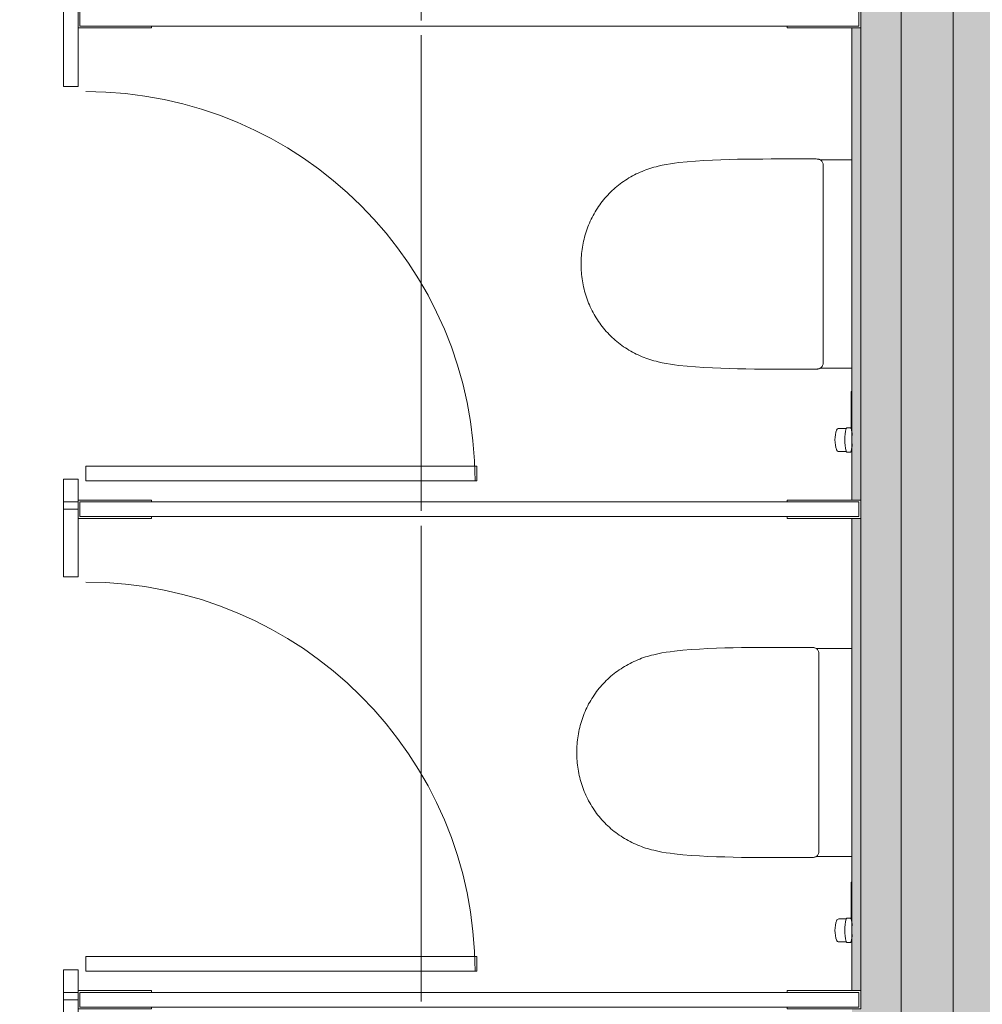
# Model space of a CAD drawing. Header units: millimetres. Extents: x 4.1 to 90.4, y -1.2 to 68.4.
# Tile 104 of 256: x 36.7 to 38.3, y 45.2 to 46.9. Entities that reach past the tile are written whole.
import ezdxf

# ---------------------------------------------------------------- set-up
doc = ezdxf.new("R2010")
doc.units = ezdxf.units.MM
for name, color, linetype, lineweight in [('A-DETL-GENF', 7, 'Continuous', 5), ('A-FLOR-PATT', 7, 'Continuous', 15), ('A-WALL', 7, 'Continuous', 5), ('I-WALL', 7, 'Continuous', 5), ('P-SANR-FIXT', 7, 'Continuous', 5), ('Q-SPCQ', 7, 'Continuous', 5)]:
    doc.layers.add(name, color=color, linetype=linetype, lineweight=lineweight)

# ---------------------------------------------------------------- blocks, each defined once
blk = doc.blocks.new('LAG-D2010-APPAREILS SANITAIRES-TOILETTE-ROCA_ONA-20IS-01 - LAG-D2010-APPAREILS SANITAIRES-TOILETTE-ROCA_ONA-20IS-01-V20-MUC-LAG-PRO-PLA-ARC-TZN-SS01-AP04B-04RP Maçonnerie')
at = {"layer": 'A-DETL-GENF', "color": 9, "linetype": 'Continuous', "true_color": 0xc0c0c0}
for p, q in [((-0.1798, -0.015), (-0.1798, -0.0693)), ((0.1798, -0.0693), (0.1798, -0.015)), ((-0.1789, -0.0682), (-0.1779, -0.0672)), ((-0.1779, -0.0672), (-0.1768, -0.0664)), ((-0.1768, -0.0664), (-0.1756, -0.0658)), ((-0.1756, -0.0658), (-0.1743, -0.0653)), ((-0.1743, -0.0653), (-0.173, -0.0649)), ((-0.173, -0.0649), (-0.1717, -0.0647)), ((-0.1717, -0.0647), (-0.1703, -0.0647)), ((-0.1703, -0.0647), (0, -0.0647)), ((0, -0.0647), (0.1703, -0.0647)), ((0.1703, -0.0647), (0.1717, -0.0647)), ((0.1717, -0.0647), (0.173, -0.0649)), ((0.173, -0.0649), (0.1743, -0.0653)), ((0.1743, -0.0653), (0.1756, -0.0658)), ((0.1756, -0.0658), (0.1768, -0.0664)), ((0.1768, -0.0664), (0.1779, -0.0672)), ((0.1779, -0.0672), (0.1789, -0.0682)), ((-0.1814, -0.0752), (-0.1815, -0.0767)), ((-0.1815, -0.0767), (-0.1815, -0.0782)), ((-0.1815, -0.0782), (-0.1815, -0.0796)), ((-0.1815, -0.0796), (-0.1815, -0.0819)), ((-0.1815, -0.0819), (-0.1815, -0.0964)), ((-0.1813, -0.0734), (-0.1814, -0.0742)), ((-0.1814, -0.0742), (-0.1814, -0.0752)), ((-0.1811, -0.0724), (-0.1813, -0.0734)), ((-0.1808, -0.0715), (-0.1811, -0.0724)), ((-0.1805, -0.0707), (-0.1808, -0.0715)), ((-0.1798, -0.0693), (-0.1805, -0.0707)), ((-0.1798, -0.0693), (-0.1789, -0.0682)), ((0.1789, -0.0682), (0.1798, -0.0693)), ((0.1802, -0.07), (0.1798, -0.0693)), ((0.1806, -0.0708), (0.1802, -0.07)), ((0.1809, -0.0717), (0.1806, -0.0708)), ((0.1811, -0.0726), (0.1809, -0.0717)), ((0.1813, -0.0738), (0.1811, -0.0726)), ((0.1814, -0.0746), (0.1813, -0.0738)), ((0.1815, -0.0767), (0.1814, -0.0746)), ((0.1815, -0.0782), (0.1815, -0.0767)), ((0.1815, -0.0796), (0.1815, -0.0782)), ((0.1815, -0.0819), (0.1815, -0.0796)), ((0.1815, -0.0964), (0.1815, -0.0819)), ((-0.1815, -0.0964), (-0.1815, -0.1109)), ((0.1815, -0.1109), (0.1815, -0.0964)), ((-0.1815, -0.1109), (-0.1815, -0.1255)), ((0.1815, -0.1255), (0.1815, -0.1109)), ((-0.1815, -0.1255), (-0.1815, -0.14)), ((0.1815, -0.14), (0.1815, -0.1255)), ((-0.1815, -0.14), (-0.1815, -0.1545)), ((0.1815, -0.1545), (0.1815, -0.14)), ((-0.1815, -0.1545), (-0.1814, -0.1691)), ((-0.1814, -0.1691), (-0.1814, -0.1836)), ((0.1814, -0.1691), (0.1815, -0.1545)), ((0.1814, -0.1836), (0.1814, -0.1691)), ((-0.1814, -0.1836), (-0.1812, -0.1981)), ((0.1812, -0.1981), (0.1814, -0.1836)), ((-0.1812, -0.1981), (-0.181, -0.2127)), ((0.181, -0.2127), (0.1812, -0.1981)), ((-0.181, -0.2127), (-0.1806, -0.2272)), ((0.1806, -0.2272), (0.181, -0.2127)), ((-0.1806, -0.2272), (-0.1802, -0.2417)), ((0.1802, -0.2417), (0.1806, -0.2272)), ((-0.1802, -0.2417), (-0.1796, -0.2562)), ((0.1796, -0.2562), (0.1802, -0.2417)), ((-0.1796, -0.2562), (-0.1788, -0.2707)), ((-0.1788, -0.2707), (-0.1779, -0.2852)), ((0.1779, -0.2852), (0.1788, -0.2707)), ((0.1788, -0.2707), (0.1796, -0.2562)), ((-0.1779, -0.2852), (-0.1767, -0.2997)), ((0.1767, -0.2997), (0.1779, -0.2852)), ((-0.1767, -0.2997), (-0.1752, -0.3142)), ((0.1752, -0.3142), (0.1767, -0.2997)), ((-0.1752, -0.3142), (-0.1742, -0.3214)), ((-0.1742, -0.3214), (-0.1732, -0.3286)), ((0.1732, -0.3286), (0.1742, -0.3214)), ((0.1742, -0.3214), (0.1752, -0.3142)), ((-0.1732, -0.3286), (-0.172, -0.3357)), ((-0.172, -0.3357), (-0.1706, -0.3429)), ((0.1706, -0.3429), (0.172, -0.3357)), ((0.172, -0.3357), (0.1732, -0.3286)), ((-0.1706, -0.3429), (-0.169, -0.35)), ((-0.169, -0.35), (-0.1681, -0.3535)), ((-0.1681, -0.3535), (-0.1672, -0.357)), ((-0.1672, -0.357), (-0.1661, -0.3605)), ((0.1661, -0.3605), (0.1672, -0.357)), ((0.1672, -0.357), (0.1681, -0.3535)), ((0.1681, -0.3535), (0.169, -0.35)), ((0.169, -0.35), (0.1706, -0.3429)), ((-0.1661, -0.3605), (-0.1651, -0.3639)), ((-0.1651, -0.3639), (-0.1639, -0.3674)), ((-0.1639, -0.3674), (-0.1627, -0.3708)), ((-0.1627, -0.3708), (-0.1614, -0.3742)), ((-0.1614, -0.3742), (-0.1601, -0.3776)), ((0.1601, -0.3776), (0.1614, -0.3742)), ((0.1614, -0.3742), (0.1627, -0.3708)), ((0.1627, -0.3708), (0.1639, -0.3674)), ((0.1639, -0.3674), (0.1651, -0.3639)), ((0.1651, -0.3639), (0.1661, -0.3605)), ((-0.1601, -0.3776), (-0.1586, -0.3809)), ((-0.1586, -0.3809), (-0.1571, -0.3842)), ((-0.1571, -0.3842), (-0.1556, -0.3875)), ((-0.1556, -0.3875), (-0.154, -0.3908)), ((-0.154, -0.3908), (-0.1523, -0.394)), ((0.1523, -0.394), (0.154, -0.3908)), ((0.154, -0.3908), (0.1556, -0.3875)), ((0.1556, -0.3875), (0.1571, -0.3842)), ((0.1571, -0.3842), (0.1586, -0.3809)), ((0.1586, -0.3809), (0.1601, -0.3776)), ((-0.1523, -0.394), (-0.1505, -0.3971)), ((-0.1505, -0.3971), (-0.1487, -0.4003)), ((-0.1487, -0.4003), (-0.1467, -0.4034)), ((-0.1467, -0.4034), (-0.1448, -0.4064)), ((-0.1448, -0.4064), (-0.1428, -0.4094)), ((0.1428, -0.4094), (0.1448, -0.4064)), ((0.1448, -0.4064), (0.1467, -0.4034)), ((0.1467, -0.4034), (0.1487, -0.4003)), ((0.1487, -0.4003), (0.1505, -0.3971)), ((0.1505, -0.3971), (0.1523, -0.394)), ((-0.1428, -0.4094), (-0.1407, -0.4124)), ((-0.1407, -0.4124), (-0.1385, -0.4153)), ((-0.1385, -0.4153), (-0.1363, -0.4182)), ((-0.1363, -0.4182), (-0.134, -0.421)), ((-0.134, -0.421), (-0.1317, -0.4238)), ((-0.1317, -0.4238), (-0.1293, -0.4265)), ((0.1293, -0.4265), (0.1317, -0.4238)), ((0.1317, -0.4238), (0.134, -0.421)), ((0.134, -0.421), (0.1363, -0.4182)), ((0.1363, -0.4182), (0.1385, -0.4153)), ((0.1385, -0.4153), (0.1407, -0.4124)), ((0.1407, -0.4124), (0.1428, -0.4094)), ((-0.1293, -0.4265), (-0.1268, -0.4292)), ((-0.1268, -0.4292), (-0.1243, -0.4318)), ((-0.1243, -0.4318), (-0.1217, -0.4344)), ((-0.1217, -0.4344), (-0.1191, -0.4369)), ((-0.1191, -0.4369), (-0.1164, -0.4394)), ((-0.1164, -0.4394), (-0.1137, -0.4418)), ((-0.1137, -0.4418), (-0.1109, -0.4441)), ((0.1109, -0.4441), (0.1137, -0.4418)), ((0.1137, -0.4418), (0.1164, -0.4394)), ((0.1164, -0.4394), (0.1191, -0.4369)), ((0.1191, -0.4369), (0.1217, -0.4344)), ((0.1217, -0.4344), (0.1243, -0.4318)), ((0.1243, -0.4318), (0.1268, -0.4292)), ((0.1268, -0.4292), (0.1293, -0.4265)), ((-0.1109, -0.4441), (-0.1081, -0.4464)), ((-0.1081, -0.4464), (-0.1052, -0.4486)), ((-0.1052, -0.4486), (-0.1023, -0.4507)), ((-0.1023, -0.4507), (-0.0993, -0.4528)), ((-0.0993, -0.4528), (-0.0963, -0.4548)), ((-0.0963, -0.4548), (-0.0932, -0.4568)), ((-0.0932, -0.4568), (-0.0901, -0.4587)), ((-0.0901, -0.4587), (-0.087, -0.4605)), ((0.087, -0.4605), (0.0901, -0.4587)), ((0.0901, -0.4587), (0.0932, -0.4568)), ((0.0932, -0.4568), (0.0963, -0.4548)), ((0.0963, -0.4548), (0.0993, -0.4528)), ((0.0993, -0.4528), (0.1023, -0.4507)), ((0.1023, -0.4507), (0.1052, -0.4486)), ((0.1052, -0.4486), (0.1081, -0.4464)), ((0.1081, -0.4464), (0.1109, -0.4441)), ((-0.087, -0.4605), (-0.0838, -0.4623)), ((-0.0838, -0.4623), (-0.0806, -0.4639)), ((-0.0806, -0.4639), (-0.0773, -0.4656)), ((-0.0773, -0.4656), (-0.074, -0.4671)), ((-0.074, -0.4671), (-0.0707, -0.4686)), ((-0.0707, -0.4686), (-0.0674, -0.47)), ((-0.0674, -0.47), (-0.064, -0.4713)), ((-0.064, -0.4713), (-0.0606, -0.4726)), ((-0.0606, -0.4726), (-0.0571, -0.4738)), ((-0.0571, -0.4738), (-0.0537, -0.4749)), ((-0.0537, -0.4749), (-0.0502, -0.4759)), ((-0.0502, -0.4759), (-0.0467, -0.4769)), ((0.0467, -0.4769), (0.0502, -0.4759)), ((0.0502, -0.4759), (0.0537, -0.4749)), ((0.0537, -0.4749), (0.0571, -0.4738)), ((0.0571, -0.4738), (0.0606, -0.4726)), ((0.0606, -0.4726), (0.064, -0.4713)), ((0.064, -0.4713), (0.0674, -0.47)), ((0.0674, -0.47), (0.0707, -0.4686)), ((0.0707, -0.4686), (0.074, -0.4671)), ((0.074, -0.4671), (0.0773, -0.4656)), ((0.0773, -0.4656), (0.0806, -0.4639)), ((0.0806, -0.4639), (0.0838, -0.4623)), ((0.0838, -0.4623), (0.087, -0.4605)), ((-0.0467, -0.4769), (-0.0432, -0.4778)), ((-0.0432, -0.4778), (-0.0396, -0.4786)), ((-0.0396, -0.4786), (-0.0361, -0.4794)), ((-0.0361, -0.4794), (-0.0325, -0.4801)), ((-0.0325, -0.4801), (-0.0289, -0.4807)), ((-0.0289, -0.4807), (-0.0253, -0.4812)), ((-0.0253, -0.4812), (-0.0217, -0.4817)), ((-0.0217, -0.4817), (-0.0181, -0.4821)), ((-0.0181, -0.4821), (-0.0145, -0.4824)), ((-0.0145, -0.4824), (-0.0109, -0.4827)), ((-0.0109, -0.4827), (-0.0073, -0.4829)), ((-0.0073, -0.4829), (-0.0036, -0.483)), ((-0.0036, -0.483), (0, -0.483)), ((0, -0.483), (0.0036, -0.483)), ((0.0036, -0.483), (0.0073, -0.4829)), ((0.0073, -0.4829), (0.0109, -0.4827)), ((0.0109, -0.4827), (0.0145, -0.4824)), ((0.0145, -0.4824), (0.0181, -0.4821)), ((0.0181, -0.4821), (0.0217, -0.4817)), ((0.0217, -0.4817), (0.0253, -0.4812)), ((0.0253, -0.4812), (0.0289, -0.4807)), ((0.0289, -0.4807), (0.0325, -0.4801)), ((0.0325, -0.4801), (0.0361, -0.4794)), ((0.0361, -0.4794), (0.0396, -0.4786)), ((0.0396, -0.4786), (0.0432, -0.4778)), ((0.0432, -0.4778), (0.0467, -0.4769))]:
    blk.add_line(p, q, dxfattribs=at)
blk = doc.blocks.new('LAG-D2010-APPAREILS SANITAIRES-ROBINET LAVE-BASSIN - LAG-D2010-APPAREILS SANITAIRES-ROBINET LAVE-BASSIN-15475113-MUC-LAG-PRO-PLA-ARC-TZN-SS01-AP04B-04RP Maçonnerie')
at = {"layer": 'P-SANR-FIXT', "color": 9, "true_color": 0xc0c0c0}
for p, q in [((-0.0476, 0.0676), (-0.0476, 0.0802)), ((-0.0076, 0.0676), (-0.0076, 0.0802)), ((-0.0488, 0.0665), (-0.0476, 0.0676)), ((-0.0488, 0.06), (-0.0488, 0.0665)), ((-0.0469, 0.0581), (-0.0488, 0.06)), ((-0.0084, 0.0581), (-0.0065, 0.06)), ((-0.0079, 0.0587), (0.056, 0.0587)), ((-0.0065, 0.0665), (-0.0076, 0.0676)), ((-0.0065, 0.06), (-0.0065, 0.0665)), ((0.03, 0.0575), (0.03, 0.0587)), ((0.031, 0.0587), (0.031, 0.0575)), ((0.056, 0.0587), (0.056, 0.0575))]:
    blk.add_line(p, q, dxfattribs=at)
for centre, radius, start, end in [((-0.0276, 0.0356), 0.0514, 70.0046, 109.9954), ((-0.043, 0.0798), 0.00466, 113.7832, 174.1053), ((-0.0273, -0.0103), 0.0802, 75.8509, 104.1491), ((-0.0123, 0.0798), 0.00466, 5.8947, 66.2172), ((-0.0273, 0.1368), 0.0802, 255.8509, 264.7718), ((-0.0273, 0.1368), 0.0802, 275.279, 284.3403)]:
    blk.add_arc(centre, radius, start, end, dxfattribs=at)
blk = doc.blocks.new('LAG-D2010-APPAREILS SANITAIRES-TOILETTE-ROCA_ONA-20IS-01 - LAG-D2010-APPAREILS SANITAIRES-TOILETTE-ROCA_ONA-20IS-01-V22-MUC-LAG-PRO-PLA-ARC-TZN-SS01-AP04B-04RP Maçonnerie')
at = {"layer": 'A-DETL-GENF', "color": 9, "linetype": 'Continuous', "true_color": 0xc0c0c0}
for p, q in [((-0.1798, -0.0075), (-0.1798, -0.0693)), ((0.1798, -0.0693), (0.1798, -0.0075)), ((-0.1789, -0.0682), (-0.1779, -0.0672)), ((-0.1779, -0.0672), (-0.1768, -0.0664)), ((-0.1768, -0.0664), (-0.1756, -0.0658)), ((-0.1756, -0.0658), (-0.1743, -0.0653)), ((-0.1743, -0.0653), (-0.173, -0.0649)), ((-0.173, -0.0649), (-0.1717, -0.0647)), ((-0.1717, -0.0647), (-0.1703, -0.0647)), ((-0.1703, -0.0647), (0, -0.0647)), ((0, -0.0647), (0.1703, -0.0647)), ((0.1703, -0.0647), (0.1717, -0.0647)), ((0.1717, -0.0647), (0.173, -0.0649)), ((0.173, -0.0649), (0.1743, -0.0653)), ((0.1743, -0.0653), (0.1756, -0.0658)), ((0.1756, -0.0658), (0.1768, -0.0664)), ((0.1768, -0.0664), (0.1779, -0.0672)), ((0.1779, -0.0672), (0.1789, -0.0682)), ((-0.1814, -0.0752), (-0.1815, -0.0767)), ((-0.1815, -0.0767), (-0.1815, -0.0782)), ((-0.1815, -0.0782), (-0.1815, -0.0796)), ((-0.1815, -0.0796), (-0.1815, -0.0819)), ((-0.1815, -0.0819), (-0.1815, -0.0964)), ((-0.1813, -0.0734), (-0.1814, -0.0742)), ((-0.1814, -0.0742), (-0.1814, -0.0752)), ((-0.1811, -0.0724), (-0.1813, -0.0734)), ((-0.1808, -0.0715), (-0.1811, -0.0724)), ((-0.1805, -0.0707), (-0.1808, -0.0715)), ((-0.1798, -0.0693), (-0.1805, -0.0707)), ((-0.1798, -0.0693), (-0.1789, -0.0682)), ((0.1789, -0.0682), (0.1798, -0.0693)), ((0.1802, -0.07), (0.1798, -0.0693)), ((0.1806, -0.0708), (0.1802, -0.07)), ((0.1809, -0.0717), (0.1806, -0.0708)), ((0.1811, -0.0726), (0.1809, -0.0717)), ((0.1813, -0.0738), (0.1811, -0.0726)), ((0.1814, -0.0746), (0.1813, -0.0738)), ((0.1815, -0.0767), (0.1814, -0.0746)), ((0.1815, -0.0782), (0.1815, -0.0767)), ((0.1815, -0.0796), (0.1815, -0.0782)), ((0.1815, -0.0819), (0.1815, -0.0796)), ((0.1815, -0.0964), (0.1815, -0.0819)), ((-0.1815, -0.0964), (-0.1815, -0.1109)), ((0.1815, -0.1109), (0.1815, -0.0964)), ((-0.1815, -0.1109), (-0.1815, -0.1255)), ((0.1815, -0.1255), (0.1815, -0.1109)), ((-0.1815, -0.1255), (-0.1815, -0.14)), ((0.1815, -0.14), (0.1815, -0.1255)), ((-0.1815, -0.14), (-0.1815, -0.1545)), ((0.1815, -0.1545), (0.1815, -0.14)), ((-0.1815, -0.1545), (-0.1814, -0.1691)), ((-0.1814, -0.1691), (-0.1814, -0.1836)), ((0.1814, -0.1691), (0.1815, -0.1545)), ((0.1814, -0.1836), (0.1814, -0.1691)), ((-0.1814, -0.1836), (-0.1812, -0.1981)), ((0.1812, -0.1981), (0.1814, -0.1836)), ((-0.1812, -0.1981), (-0.181, -0.2127)), ((0.181, -0.2127), (0.1812, -0.1981)), ((-0.181, -0.2127), (-0.1806, -0.2272)), ((0.1806, -0.2272), (0.181, -0.2127)), ((-0.1806, -0.2272), (-0.1802, -0.2417)), ((0.1802, -0.2417), (0.1806, -0.2272)), ((-0.1802, -0.2417), (-0.1796, -0.2562)), ((0.1796, -0.2562), (0.1802, -0.2417)), ((-0.1796, -0.2562), (-0.1788, -0.2707)), ((-0.1788, -0.2707), (-0.1779, -0.2852)), ((0.1779, -0.2852), (0.1788, -0.2707)), ((0.1788, -0.2707), (0.1796, -0.2562)), ((-0.1779, -0.2852), (-0.1767, -0.2997)), ((0.1767, -0.2997), (0.1779, -0.2852)), ((-0.1767, -0.2997), (-0.1752, -0.3142)), ((0.1752, -0.3142), (0.1767, -0.2997)), ((-0.1752, -0.3142), (-0.1742, -0.3214)), ((-0.1742, -0.3214), (-0.1732, -0.3286)), ((0.1732, -0.3286), (0.1742, -0.3214)), ((0.1742, -0.3214), (0.1752, -0.3142)), ((-0.1732, -0.3286), (-0.172, -0.3357)), ((-0.172, -0.3357), (-0.1706, -0.3429)), ((0.1706, -0.3429), (0.172, -0.3357)), ((0.172, -0.3357), (0.1732, -0.3286)), ((-0.1706, -0.3429), (-0.169, -0.35)), ((-0.169, -0.35), (-0.1681, -0.3535)), ((-0.1681, -0.3535), (-0.1672, -0.357)), ((-0.1672, -0.357), (-0.1661, -0.3605)), ((0.1661, -0.3605), (0.1672, -0.357)), ((0.1672, -0.357), (0.1681, -0.3535)), ((0.1681, -0.3535), (0.169, -0.35)), ((0.169, -0.35), (0.1706, -0.3429)), ((-0.1661, -0.3605), (-0.1651, -0.3639)), ((-0.1651, -0.3639), (-0.1639, -0.3674)), ((-0.1639, -0.3674), (-0.1627, -0.3708)), ((-0.1627, -0.3708), (-0.1614, -0.3742)), ((-0.1614, -0.3742), (-0.1601, -0.3776)), ((0.1601, -0.3776), (0.1614, -0.3742)), ((0.1614, -0.3742), (0.1627, -0.3708)), ((0.1627, -0.3708), (0.1639, -0.3674)), ((0.1639, -0.3674), (0.1651, -0.3639)), ((0.1651, -0.3639), (0.1661, -0.3605)), ((-0.1601, -0.3776), (-0.1586, -0.3809)), ((-0.1586, -0.3809), (-0.1571, -0.3842)), ((-0.1571, -0.3842), (-0.1556, -0.3875)), ((-0.1556, -0.3875), (-0.154, -0.3908)), ((-0.154, -0.3908), (-0.1523, -0.394)), ((0.1523, -0.394), (0.154, -0.3908)), ((0.154, -0.3908), (0.1556, -0.3875)), ((0.1556, -0.3875), (0.1571, -0.3842)), ((0.1571, -0.3842), (0.1586, -0.3809)), ((0.1586, -0.3809), (0.1601, -0.3776)), ((-0.1523, -0.394), (-0.1505, -0.3971)), ((-0.1505, -0.3971), (-0.1487, -0.4003)), ((-0.1487, -0.4003), (-0.1467, -0.4034)), ((-0.1467, -0.4034), (-0.1448, -0.4064)), ((-0.1448, -0.4064), (-0.1428, -0.4094)), ((0.1428, -0.4094), (0.1448, -0.4064)), ((0.1448, -0.4064), (0.1467, -0.4034)), ((0.1467, -0.4034), (0.1487, -0.4003)), ((0.1487, -0.4003), (0.1505, -0.3971)), ((0.1505, -0.3971), (0.1523, -0.394)), ((-0.1428, -0.4094), (-0.1407, -0.4124)), ((-0.1407, -0.4124), (-0.1385, -0.4153)), ((-0.1385, -0.4153), (-0.1363, -0.4182)), ((-0.1363, -0.4182), (-0.134, -0.421)), ((-0.134, -0.421), (-0.1317, -0.4238)), ((-0.1317, -0.4238), (-0.1293, -0.4265)), ((0.1293, -0.4265), (0.1317, -0.4238)), ((0.1317, -0.4238), (0.134, -0.421)), ((0.134, -0.421), (0.1363, -0.4182)), ((0.1363, -0.4182), (0.1385, -0.4153)), ((0.1385, -0.4153), (0.1407, -0.4124)), ((0.1407, -0.4124), (0.1428, -0.4094)), ((-0.1293, -0.4265), (-0.1268, -0.4292)), ((-0.1268, -0.4292), (-0.1243, -0.4318)), ((-0.1243, -0.4318), (-0.1217, -0.4344)), ((-0.1217, -0.4344), (-0.1191, -0.4369)), ((-0.1191, -0.4369), (-0.1164, -0.4394)), ((-0.1164, -0.4394), (-0.1137, -0.4418)), ((-0.1137, -0.4418), (-0.1109, -0.4441)), ((0.1109, -0.4441), (0.1137, -0.4418)), ((0.1137, -0.4418), (0.1164, -0.4394)), ((0.1164, -0.4394), (0.1191, -0.4369)), ((0.1191, -0.4369), (0.1217, -0.4344)), ((0.1217, -0.4344), (0.1243, -0.4318)), ((0.1243, -0.4318), (0.1268, -0.4292)), ((0.1268, -0.4292), (0.1293, -0.4265)), ((-0.1109, -0.4441), (-0.1081, -0.4464)), ((-0.1081, -0.4464), (-0.1052, -0.4486)), ((-0.1052, -0.4486), (-0.1023, -0.4507)), ((-0.1023, -0.4507), (-0.0993, -0.4528)), ((-0.0993, -0.4528), (-0.0963, -0.4548)), ((-0.0963, -0.4548), (-0.0932, -0.4568)), ((-0.0932, -0.4568), (-0.0901, -0.4587)), ((-0.0901, -0.4587), (-0.087, -0.4605)), ((0.087, -0.4605), (0.0901, -0.4587)), ((0.0901, -0.4587), (0.0932, -0.4568)), ((0.0932, -0.4568), (0.0963, -0.4548)), ((0.0963, -0.4548), (0.0993, -0.4528)), ((0.0993, -0.4528), (0.1023, -0.4507)), ((0.1023, -0.4507), (0.1052, -0.4486)), ((0.1052, -0.4486), (0.1081, -0.4464)), ((0.1081, -0.4464), (0.1109, -0.4441)), ((-0.087, -0.4605), (-0.0838, -0.4623)), ((-0.0838, -0.4623), (-0.0806, -0.4639)), ((-0.0806, -0.4639), (-0.0773, -0.4656)), ((-0.0773, -0.4656), (-0.074, -0.4671)), ((-0.074, -0.4671), (-0.0707, -0.4686)), ((-0.0707, -0.4686), (-0.0674, -0.47)), ((-0.0674, -0.47), (-0.064, -0.4713)), ((-0.064, -0.4713), (-0.0606, -0.4726)), ((-0.0606, -0.4726), (-0.0571, -0.4738)), ((-0.0571, -0.4738), (-0.0537, -0.4749)), ((-0.0537, -0.4749), (-0.0502, -0.4759)), ((-0.0502, -0.4759), (-0.0467, -0.4769)), ((0.0467, -0.4769), (0.0502, -0.4759)), ((0.0502, -0.4759), (0.0537, -0.4749)), ((0.0537, -0.4749), (0.0571, -0.4738)), ((0.0571, -0.4738), (0.0606, -0.4726)), ((0.0606, -0.4726), (0.064, -0.4713)), ((0.064, -0.4713), (0.0674, -0.47)), ((0.0674, -0.47), (0.0707, -0.4686)), ((0.0707, -0.4686), (0.074, -0.4671)), ((0.074, -0.4671), (0.0773, -0.4656)), ((0.0773, -0.4656), (0.0806, -0.4639)), ((0.0806, -0.4639), (0.0838, -0.4623)), ((0.0838, -0.4623), (0.087, -0.4605)), ((-0.0467, -0.4769), (-0.0432, -0.4778)), ((-0.0432, -0.4778), (-0.0396, -0.4786)), ((-0.0396, -0.4786), (-0.0361, -0.4794)), ((-0.0361, -0.4794), (-0.0325, -0.4801)), ((-0.0325, -0.4801), (-0.0289, -0.4807)), ((-0.0289, -0.4807), (-0.0253, -0.4812)), ((-0.0253, -0.4812), (-0.0217, -0.4817)), ((-0.0217, -0.4817), (-0.0181, -0.4821)), ((-0.0181, -0.4821), (-0.0145, -0.4824)), ((-0.0145, -0.4824), (-0.0109, -0.4827)), ((-0.0109, -0.4827), (-0.0073, -0.4829)), ((-0.0073, -0.4829), (-0.0036, -0.483)), ((-0.0036, -0.483), (0, -0.483)), ((0, -0.483), (0.0036, -0.483)), ((0.0036, -0.483), (0.0073, -0.4829)), ((0.0073, -0.4829), (0.0109, -0.4827)), ((0.0109, -0.4827), (0.0145, -0.4824)), ((0.0145, -0.4824), (0.0181, -0.4821)), ((0.0181, -0.4821), (0.0217, -0.4817)), ((0.0217, -0.4817), (0.0253, -0.4812)), ((0.0253, -0.4812), (0.0289, -0.4807)), ((0.0289, -0.4807), (0.0325, -0.4801)), ((0.0325, -0.4801), (0.0361, -0.4794)), ((0.0361, -0.4794), (0.0396, -0.4786)), ((0.0396, -0.4786), (0.0432, -0.4778)), ((0.0432, -0.4778), (0.0467, -0.4769))]:
    blk.add_line(p, q, dxfattribs=at)
blk = doc.blocks.new('LAG-C1090-ÉQUIPEMENT SPÉCIALISÉ-PARTITION TOILETTE PLASTIQUE SOLIDE-SP - LAG-C1090-ÉQUIPEMENT SPÉCIALISÉ-PARTITION TOILETTE PLASTIQUE SOLIDE-SP-16267182-MUC-LAG-PRO-PLA-ARC-TZN-SS01-AP04B-04RP Maçonnerie')
at = {"layer": 'Q-SPCQ'}
for p, q in [((-199.0167, 74.7237), (-199.0421, 74.7237)), ((-199.0421, 74.7237), (-199.0421, 74.594)), ((-199.0167, 74.7269), (-198.8897, 74.7269)), ((-199.0167, 74.594), (-199.0167, 74.7237)), ((-199.0135, 74.6983), (-199.0135, 74.7237)), ((-199.0135, 74.7237), (-197.6682, 74.7237)), ((-198.8897, 74.7269), (-198.8897, 74.7237)), ((-197.665, 74.7269), (-197.792, 74.7269)), ((-197.792, 74.7269), (-197.792, 74.7237)), ((-197.6682, 74.7237), (-197.6682, 74.6983)), ((-197.665, 74.6951), (-197.665, 74.7269)), ((-198.8897, 74.6951), (-199.0167, 74.6951)), ((-197.6682, 74.6983), (-199.0135, 74.6983)), ((-198.8897, 74.6983), (-198.8897, 74.6951)), ((-197.792, 74.6983), (-197.792, 74.6951)), ((-197.792, 74.6951), (-197.665, 74.6951)), ((-199.0421, 74.594), (-199.0167, 74.594)), ((-199.0036, 73.9381), (-198.328, 73.9381)), ((-199.0036, 73.9127), (-199.0036, 73.9381)), ((-198.328, 73.9381), (-198.328, 73.9127)), ((-199.0167, 73.9152), (-199.0421, 73.9152)), ((-199.0421, 73.9152), (-199.0421, 73.8635)), ((-199.0167, 73.8635), (-199.0167, 73.9152)), ((-198.328, 73.9127), (-199.0036, 73.9127)), ((-199.0421, 73.8635), (-199.0167, 73.8635))]:
    blk.add_line(p, q, dxfattribs=at)
blk.add_arc((-199.0036, 73.9127), 0.6724, 0, 90, dxfattribs=at)

msp = doc.modelspace()

# ---------------------------------------------------------------- hatches: boundary and pattern name
at = {"layer": 'A-FLOR-PATT'}
h = msp.add_hatch(dxfattribs=at)
h.set_pattern_fill('ANSI31', color=2)
h.set_pattern_definition([(45, (-136.6335, -114.262), (-2.245064, 2.245064), [])])
h.paths.add_polyline_path([(63.8107, 34.5549, 0.224216), (63.0925, 34.216), (63.8107, 34.216)])
h.paths.add_polyline_path([(63.8104, 33.6649), (62.8804, 33.6649), (62.8804, 33.6399), (63.8104, 33.6399)], flags=17)
h.paths.add_polyline_path([(63.8104, 33.6799), (62.8821, 33.6799, 0.004038), (62.8813, 33.6649), (63.8104, 33.6649)], flags=17)
h.paths.add_polyline_path([(63.8107, 35.6799), (63.8107, 35.6941), (61.3807, 35.6799), (61.3807, 33.5899), (63.8107, 33.5899), (63.8107, 33.5941), (63.8107, 33.5954), (63.8097, 33.5964), (63.8104, 33.5964), (63.8104, 33.6249), (62.8804, 33.6249), (62.8804, 33.6649), (62.8804, 33.6799), (62.8813, 33.6799, -0.401668), (63.8104, 34.5699), (63.8104, 34.5841), (63.8104, 34.5999), (63.8107, 34.5999)])
h.paths.add_polyline_path([(63.8107, 34.216), (63.0925, 34.216, 0.158726), (62.8821, 33.6799), (63.8107, 33.6799)], flags=17)
h.paths.add_polyline_path([(60.4271, 36.7165), (59.5896, 36.7165), (59.5896, 36.749), (60.4271, 36.749), (60.4271, 36.7363)], flags=17)
h.paths.add_polyline_path([(58.1821, 45.8922), (58.1496, 45.8922), (58.1496, 46.6797), (58.1821, 46.6797), (58.1821, 46.0802)], flags=17)
h.paths.add_polyline_path([(49.9393, 49.368), (50.7768, 49.368), (50.7768, 49.3355), (49.9393, 49.3355), (49.9393, 49.3639)], flags=16)
h.paths.add_polyline_path([(59.6896, 35.8442), (60.4246, 35.8442), (60.4246, 36.7115), (60.4271, 36.7115), (60.4271, 36.7165), (60.4696, 36.7165), (60.4696, 36.729), (60.5196, 36.729), (60.5196, 36.749), (60.5893, 36.749), (60.5893, 38.074), (60.5196, 38.074), (60.5196, 38.094), (60.4696, 38.094), (60.4696, 38.1065), (60.4271, 38.1065), (60.4271, 38.1115), (60.4246, 38.1115), (60.4246, 38.1865), (59.6746, 38.1865), (59.6746, 42.4365), (59.7078, 42.4365), (59.7078, 44.1647), (59.5612, 44.1647), (59.5612, 44.3797), (59.5762, 44.3797), (59.5762, 45.6797), (59.5612, 45.6802), (59.5612, 45.7147), (58.1871, 45.7147), (58.1871, 45.7972), (58.1696, 45.7972), (58.1696, 45.8497), (58.1821, 45.8497), (58.1821, 45.8922), (58.1871, 45.8922), (58.1871, 45.8947), (58.5046, 45.8947), (58.5046, 49.4817), (58.0969, 49.4817), (58.0962, 49.4858), (58.0954, 49.4855), (58.0954, 49.5297), (58.0786, 49.5305), (58.0774, 49.5305), (58.0782, 49.6175), (58.0782, 49.6187), (58.0954, 49.6187), (58.0954, 49.6467), (57.1654, 49.6464), (57.1654, 49.6187), (57.1822, 49.6179), (57.1834, 49.6179), (57.1826, 49.5308), (57.1826, 49.5297), (57.1654, 49.5297), (57.1646, 49.4858), (57.1646, 49.4847), (57.1639, 49.4847), (57.1639, 49.4817), (49.9418, 49.4816), (49.9418, 49.373), (49.9393, 49.373), (49.9393, 49.368), (49.8968, 49.368), (49.8968, 49.3555), (49.8468, 49.3555), (49.8468, 49.3355), (49.0518, 49.3355), (49.0518, 49.368), (49.8443, 49.368), (49.8443, 49.373), (49.7618, 49.373), (49.7618, 49.4817), (44.2532, 49.4817), (44.2525, 49.4858), (44.2517, 49.4855), (44.2517, 49.4967), (43.3217, 49.4967), (43.3209, 49.4858), (43.3209, 49.4847), (43.3202, 49.4847), (43.3202, 49.4817), (29.0088, 49.4817), (29.0081, 49.4858), (29.0073, 49.4855), (29.0073, 49.5297), (28.9905, 49.5305), (28.9893, 49.5305), (28.9901, 49.6175), (28.9901, 49.6187), (29.0073, 49.6187), (29.0073, 49.6467), (27.5473, 49.6467), (27.5473, 49.6187), (27.5642, 49.6179), (27.5653, 49.6179), (27.5645, 49.5308), (27.5645, 49.5297), (27.5473, 49.5297), (27.5465, 49.4858), (27.5465, 49.4847), (27.5458, 49.4847), (27.5458, 49.4817), (27.2843, 49.4817), (27.2843, 55.0392), (27.2543, 55.0392), (27.2543, 55.0542), (27.2143, 55.0542), (27.2143, 55.2042), (26.3943, 55.2042), (26.3943, 55.0542), (26.3543, 55.0542), (26.3543, 55.0392), (25.9143, 55.0392), (25.9143, 51.3392), (25.2593, 51.3392), (25.2593, 51.0342), (25.2443, 51.0342), (25.2443, 50.9942), (25.0943, 50.9942), (25.0943, 50.1142), (25.2443, 50.1142), (25.2443, 50.0742), (25.2593, 50.0742), (25.2593, 47.8792), (25.2893, 47.8792), (25.2893, 47.8642), (25.3293, 47.8642), (25.3293, 48.6842), (25.3693, 48.6842), (25.3693, 47.8642), (26.1893, 47.8642), (26.1893, 47.8792), (29.2043, 47.8792), (29.2043, 47.8642), (30.1043, 47.8642), (30.1043, 47.8792), (30.4607, 47.8792), (30.4607, 47.8642), (31.3607, 47.8642), (31.3607, 47.8792), (35.791, 47.8792), (35.791, 47.8642), (36.691, 47.8642), (36.691, 47.8792), (39.9684, 47.8792), (39.9684, 47.8642), (40.8684, 47.8642), (40.8684, 47.8792), (43.9611, 47.8792), (43.9611, 47.8642), (44.8611, 47.8642), (44.8611, 47.8792), (46.4543, 47.8792), (46.4543, 47.8642), (47.3543, 47.8642), (47.3543, 47.8792), (49.7618, 47.8792), (49.7618, 47.973), (49.8443, 47.973), (49.8443, 47.978), (49.0518, 47.978), (49.0518, 48.0105), (49.8468, 48.0105), (49.8468, 47.9905), (49.8968, 47.9905), (49.8968, 47.978), (49.9393, 47.978), (49.9393, 47.973), (49.9418, 47.973), (49.9418, 47.8792), (50.9643, 47.8792), (50.9643, 47.9186), (51.9132, 47.9186), (51.9132, 47.8642), (51.9232, 47.8642), (51.9232, 47.8792), (54.002, 47.8792), (54.002, 46.6892), (54.1355, 46.6892), (54.1362, 46.6851), (54.137, 46.6847), (54.137, 46.6742), (55.067, 46.6742), (55.0678, 46.6851), (55.0678, 46.6862), (55.0685, 46.6862), (55.0685, 46.6892), (56.4846, 46.6892), (56.4849, 45.8947), (56.7871, 45.8947), (56.7871, 45.8922), (56.7921, 45.8922), (56.7921, 45.8497), (56.8046, 45.8497), (56.8046, 45.7972), (56.7871, 45.7972), (56.7871, 45.7147), (56.4846, 45.7147), (56.4846, 45.6177), (56.4966, 45.6177), (56.4966, 44.3147), (56.4846, 44.3147), (56.4849, 43.6875), (56.4966, 43.6875), (56.4966, 42.5845), (56.4846, 42.5845), (56.4846, 42.3857), (56.4804, 42.385), (56.4801, 42.3842), (56.4696, 42.3842), (56.4697, 41.4542), (56.4804, 41.4534), (56.4816, 41.4534), (56.4816, 41.4527), (56.4846, 41.4527), (56.4849, 35.8592), (58.8843, 35.8592), (58.8843, 36.7197), (59.5143, 36.7197), (59.5143, 35.8442)])
h.paths.add_polyline_path([(60.5893, 36.7115), (60.5893, 36.7165), (60.5221, 36.7165), (60.5221, 36.7115)], flags=17)
h.paths.add_polyline_path([(59.7674, 38.074), (59.5896, 38.074), (59.5896, 38.1065), (60.4271, 38.1065), (60.4271, 38.074), (59.8845, 38.074)], flags=16)
h.paths.add_polyline_path([(60.5893, 38.1065), (60.5893, 38.1115), (60.5221, 38.1115), (60.5221, 38.1065), (60.5891, 38.1065)], flags=17)
h.paths.add_polyline_path([(59.1993, 43.6647), (59.1359, 43.6707), (59.0747, 43.6885), (59.0188, 43.7168), (58.9695, 43.7543), (58.928, 43.7998), (58.895, 43.8531), (58.8723, 43.9116), (58.8608, 43.9733), (58.8608, 44.0361), (58.8743, 44.103), (58.895, 44.1562), (58.9291, 44.2108), (58.9703, 44.256), (59.0203, 44.2938), (59.0825, 44.3234), (59.1411, 44.3393), (59.2053, 44.3441), (59.264, 44.3383), (59.3239, 44.3209), (59.3799, 44.2926), (59.4291, 44.2551), (59.4707, 44.2096), (59.5037, 44.1562), (59.5264, 44.0977), (59.5379, 44.0361), (59.5379, 43.9733), (59.5264, 43.9116), (59.5037, 43.8531), (59.4696, 43.7986), (59.4284, 43.7534), (59.3783, 43.7156), (59.3161, 43.6859), (59.2618, 43.6705), (59.2044, 43.6652)], flags=16)
h.paths.add_polyline_path([(56.7962, 45.8922), (56.7921, 45.8922), (56.7921, 46.6797), (56.8246, 46.6797), (56.8246, 45.8922)], flags=16)
h.paths.add_polyline_path([(54.137, 46.6862), (54.137, 47.6162), (54.177, 47.6162), (54.177, 46.6862)], flags=16)
h.paths.add_polyline_path([(49.9418, 47.978), (49.9393, 47.978), (49.9393, 48.0105), (50.7768, 48.0105), (50.7768, 47.978), (50.364, 47.978)], flags=16)
h.paths.add_polyline_path([(56.2244, 48.2896), (56.1731, 48.2922), (56.1235, 48.3056), (56.0752, 48.3314), (56.0383, 48.3621), (56.0066, 48.4026), (55.9844, 48.4489), (55.9724, 48.4989), (55.9724, 48.5553), (55.9816, 48.6015), (56.0027, 48.6494), (56.0346, 48.6923), (56.0731, 48.726), (56.119, 48.7511), (56.1711, 48.7658), (56.2214, 48.769), (56.2731, 48.7609), (56.3218, 48.7419), (56.3652, 48.7127), (56.4029, 48.6722), (56.4294, 48.6269), (56.445, 48.5805), (56.4505, 48.5284), (56.4432, 48.4723), (56.4276, 48.427), (56.4009, 48.3831), (56.3654, 48.3459), (56.3228, 48.3172), (56.2751, 48.2981), (56.2396, 48.2922)], flags=16)
h.paths.add_polyline_path([(43.3617, 48.5547), (43.3217, 48.5547), (43.3217, 49.4847), (43.3617, 49.4847), (43.3617, 49.108)], flags=16)
h.paths.add_polyline_path([(57.1819, 49.5312), (57.1819, 49.6172), (57.1639, 49.6172), (57.165, 49.5312), (57.1654, 49.5312)], flags=17)
h.paths.add_polyline_path([(58.0789, 49.5312), (58.0969, 49.5312), (58.0969, 49.6172), (58.0789, 49.6172), (58.0789, 49.5442)], flags=17)
h.paths.add_polyline_path([(29.0073, 49.5312), (29.0088, 49.5312), (29.0088, 49.6172), (28.9908, 49.6172), (28.9908, 49.5312), (29.0047, 49.5312)], flags=17)
h.paths.add_polyline_path([(27.5638, 49.5312), (27.5638, 49.6172), (27.5458, 49.6172), (27.5458, 49.5312), (27.5473, 49.5312)], flags=17)
h.paths.add_polyline_path([(63.8107, 33.6091), (63.8224, 33.6091), (63.8224, 33.6384), (63.9874, 33.6384), (63.9874, 34.5564), (63.8224, 34.5564), (63.8107, 34.5564)])
at = {"layer": 'A-FLOR-PATT', "true_color": 0xc8c92d}
h = msp.add_hatch(dxfattribs=at)
h.set_pattern_fill('GOST_WOOD', color=52)
h.set_pattern_definition([(90, (-136.6335, -114.262), (6, -4e-16), [10, -2]), (90, (-134.6335, -116.262), (6, -4e-16), [6, -1.5, 3, -1.5]), (90, (-132.6335, -119.262), (6, -4e-16), [10, -2])])
h.paths.add_polyline_path([(37.9939, 47.1004), (37.9939, 47.1004), (37.9939, 47.1003)], flags=16)
h.paths.add_polyline_path([(38.0375, 47.4633), (38.0375, 47.4633), (38.0375, 47.4642)], flags=16)
h.paths.add_polyline_path([(34.6284, 41.3542), (34.6434, 41.3542), (34.6434, 41.3692), (34.6284, 41.3692), (34.6284, 43.7397), (33.4343, 43.7397), (33.4343, 44.3592), (35.7734, 44.3592), (35.7734, 44.2292), (35.6584, 44.2292), (35.6584, 41.3692), (37.3234, 41.3692), (37.3234, 44.2292), (36.728, 44.2292), (36.728, 44.3092), (36.7264, 44.3092), (36.7264, 44.361), (36.7518, 44.361), (36.7518, 44.3092), (38.1454, 44.3092), (38.1454, 47.1021), (38.079, 47.1021), (38.0665, 47.1004), (37.9171, 47.1013), (37.8632, 47.104), (37.8199, 47.1087), (37.795, 47.1137), (37.7742, 47.1204), (37.7545, 47.1296), (37.736, 47.1412), (37.7192, 47.155), (37.714, 47.1601), (37.6936, 47.1856), (37.6829, 47.2045), (37.6747, 47.2247), (37.669, 47.2458), (37.666, 47.2673), (37.6656, 47.2891), (37.6677, 47.3108), (37.6725, 47.332), (37.6798, 47.3525), (37.6897, 47.3719), (37.6998, 47.387), (37.7219, 47.4111), (37.739, 47.4246), (37.7577, 47.4358), (37.7776, 47.4445), (37.7985, 47.4508), (37.8271, 47.4561), (37.8632, 47.4597), (37.9212, 47.4625), (38.0028, 47.4633), (38.0684, 47.4631), (38.0791, 47.4616), (38.1454, 47.4616), (38.1454, 47.6992), (36.7518, 47.6992), (36.7518, 47.62), (36.7264, 47.62), (36.7264, 47.6992), (36.691, 47.6992), (36.691, 47.7142), (36.651, 47.7142), (36.651, 46.8942), (36.611, 46.8942), (36.611, 47.7142), (35.791, 47.7142), (35.791, 47.6992), (35.2234, 47.6992), (35.2234, 45.6188), (35.295, 45.6188), (35.295, 45.4888), (33.6843, 45.4888), (33.6843, 45.6188), (34.0993, 45.6188), (34.0993, 45.8789), (33.6993, 45.8789), (33.6993, 46.2789), (34.0993, 46.2789), (34.0993, 46.459), (33.6993, 46.459), (33.6993, 46.859), (34.0993, 46.859), (34.0993, 47.0391), (33.6993, 47.0391), (33.6993, 47.4391), (34.0993, 47.4391), (34.0993, 47.6992), (32.6676, 47.6992), (32.6676, 44.3592), (30.3725, 44.3592), (30.3725, 44.3242), (30.3575, 44.3242), (30.3575, 44.2842), (31.1775, 44.2842), (31.1775, 44.2442), (30.3575, 44.2442), (30.3575, 43.4242), (30.3725, 43.4242), (30.3725, 41.3542), (34.0416, 41.3542)])
h.paths.add_polyline_path([(38.018, 44.5416), (37.9162, 44.5424), (37.8582, 44.5452), (37.8148, 44.5499), (37.79, 44.5549), (37.7693, 44.5616), (37.7495, 44.5708), (37.7311, 44.5824), (37.7142, 44.5962), (37.709, 44.6013), (37.6886, 44.6267), (37.6779, 44.6457), (37.6697, 44.6659), (37.664, 44.6869), (37.661, 44.7085), (37.6606, 44.7303), (37.6627, 44.752), (37.6675, 44.7732), (37.6748, 44.7937), (37.6847, 44.8131), (37.6948, 44.8282), (37.7169, 44.8523), (37.734, 44.8658), (37.7526, 44.877), (37.7726, 44.8857), (37.7935, 44.892), (37.8221, 44.8973), (37.8582, 44.9009), (37.9163, 44.9037), (37.9889, 44.9046), (38.0615, 44.9046), (38.0742, 44.9029), (38.1434, 44.9029), (38.1435, 44.5433), (38.0741, 44.5433), (38.0616, 44.5416), (38.0324, 44.5416)], flags=16)
h.paths.add_polyline_path([(36.7518, 45.0397), (36.7264, 45.0397), (36.7264, 45.2085), (36.7518, 45.2085), (36.7518, 45.1567)], flags=16)
h.paths.add_polyline_path([(38.1403, 45.144), (36.755, 45.144), (36.755, 45.1694), (38.1403, 45.1694)], flags=16)
h.paths.add_polyline_path([(38.018, 45.762), (38.018, 45.762), (38.018, 45.9295)], flags=16)
h.paths.add_polyline_path([(38.0325, 45.399), (37.9162, 45.3999), (37.8582, 45.4026), (37.8149, 45.4073), (37.79, 45.4124), (37.7692, 45.4191), (37.7495, 45.4282), (37.731, 45.4398), (37.7142, 45.4537), (37.709, 45.4588), (37.6886, 45.4842), (37.6779, 45.5032), (37.6697, 45.5234), (37.664, 45.5444), (37.661, 45.566), (37.6606, 45.5878), (37.6627, 45.6094), (37.6675, 45.6307), (37.6748, 45.6512), (37.6847, 45.6706), (37.6948, 45.6857), (37.7169, 45.7098), (37.734, 45.7232), (37.7527, 45.7344), (37.7726, 45.7432), (37.7935, 45.7495), (37.8221, 45.7547), (37.8582, 45.7584), (37.9162, 45.7611), (37.9889, 45.762), (38.0615, 45.762), (38.0741, 45.7602), (38.1434, 45.7602), (38.1434, 45.4007), (38.074, 45.4007), (38.0615, 45.399), (38.047, 45.399)], flags=16)
h.paths.add_polyline_path([(34.7217, 45.6038), (34.7234, 45.6038), (34.7234, 47.6992), (34.7084, 47.6992), (34.7084, 45.6038)], flags=17)
h.paths.add_polyline_path([(34.8005, 45.7367), (34.7927, 45.7391), (34.7889, 45.7418), (34.7787, 45.7541), (34.7769, 45.7616), (34.7767, 45.7643), (34.7777, 46.1427), (34.78, 46.1487), (34.7927, 46.1607), (34.7831, 46.1552), (34.777, 46.1455), (34.7757, 46.1414), (34.7749, 46.1336), (34.7759, 45.7571), (34.78, 45.7486), (34.7834, 45.7443), (34.7928, 45.7385), (34.7998, 45.7368)], flags=17)
h.paths.add_polyline_path([(38.0741, 45.762), (38.0741, 45.762), (38.0741, 45.9295)], flags=16)
h.paths.add_polyline_path([(36.7518, 45.8872), (36.7264, 45.8872), (36.7264, 46.056), (36.7518, 46.056), (36.7518, 46.0042)], flags=16)
h.paths.add_polyline_path([(37.7822, 45.9915), (36.755, 45.9915), (36.755, 46.0169), (38.1403, 46.0169), (38.1403, 45.9915), (38.1222, 45.9915)], flags=16)
h.paths.add_polyline_path([(38.018, 46.6095), (38.018, 46.6095), (38.018, 46.7771)], flags=16)
h.paths.add_polyline_path([(38.0325, 46.2465), (37.9162, 46.2474), (37.8582, 46.2501), (37.8149, 46.2548), (37.79, 46.2599), (37.7692, 46.2666), (37.7495, 46.2757), (37.731, 46.2873), (37.7142, 46.3012), (37.709, 46.3063), (37.6886, 46.3317), (37.6779, 46.3507), (37.6697, 46.3709), (37.664, 46.3919), (37.661, 46.4135), (37.6606, 46.4353), (37.6627, 46.4569), (37.6675, 46.4782), (37.6748, 46.4987), (37.6847, 46.5181), (37.6948, 46.5332), (37.7169, 46.5573), (37.734, 46.5707), (37.7527, 46.5819), (37.7726, 46.5907), (37.7935, 46.597), (37.8221, 46.6022), (37.8582, 46.6059), (37.9162, 46.6086), (37.9889, 46.6095), (38.0615, 46.6095), (38.0741, 46.6077), (38.1434, 46.6077), (38.1434, 46.2482), (38.074, 46.2482), (38.0615, 46.2465), (38.047, 46.2465)], flags=16)
h.paths.add_polyline_path([(35.0526, 46.4434), (35.1517, 46.4445), (35.1499, 46.4448), (35.144, 46.4445), (34.7978, 46.4453), (34.7903, 46.4485), (34.7787, 46.4622), (34.7769, 46.4697), (34.7767, 46.4724), (34.7776, 46.8504), (34.78, 46.8568), (34.7889, 46.8667), (34.7807, 46.8591), (34.777, 46.8525), (34.7759, 46.8497), (34.7749, 46.8425), (34.7759, 46.4641), (34.7805, 46.455), (34.7843, 46.4506), (34.7924, 46.4457), (34.7956, 46.4444), (34.8046, 46.4434), (34.8492, 46.4434)], flags=17)
h.paths.add_polyline_path([(38.0741, 46.6095), (38.0741, 46.6095), (38.0741, 46.7771)], flags=16)
h.paths.add_polyline_path([(36.7518, 46.7347), (36.7264, 46.7347), (36.7264, 46.9413), (36.7518, 46.9413), (36.7518, 46.8644)], flags=16)
h.paths.add_polyline_path([(38.1222, 46.839), (36.755, 46.839), (36.755, 46.8644), (38.1403, 46.8644), (38.1403, 46.839)], flags=16)
h.paths.add_polyline_path([(34.7877, 47.1593), (34.7787, 47.1703), (34.7769, 47.1777), (34.7767, 47.1825), (34.7776, 47.5585), (34.78, 47.5648), (34.7927, 47.5769), (34.8005, 47.5793), (34.8046, 47.5796), (35.1526, 47.5787), (35.1602, 47.5756), (35.1559, 47.5787), (35.1513, 47.5807), (35.144, 47.5816), (34.7956, 47.5807), (34.7856, 47.5754), (34.7806, 47.5701), (34.777, 47.5637), (34.7759, 47.5609), (34.7749, 47.5498), (34.7759, 47.1753), (34.7808, 47.1659), (34.7831, 47.1628)], flags=17)
h.paths.add_polyline_path([(24.7269, 41.3699), (30.2336, 41.3699), (30.2336, 43.4399), (30.3576, 43.4399), (30.3576, 44.3399), (30.2336, 44.3399), (30.2336, 47.7299), (30.1304, 47.7299), (30.1304, 47.8639), (29.2304, 47.8639), (29.2304, 47.7325), (29.2304, 47.7299), (26.6704, 47.7299), (26.6704, 45.5522), (24.7269, 45.5522), (24.7269, 44.3353), (25.1774, 44.3353), (25.1774, 43.7053), (24.7269, 43.7053)])
at = {"layer": 'I-WALL'}
for points in [[(38.1295, 44.3099), (38.1995, 44.3099), (38.1995, 47.7299), (38.1295, 47.7299), (38.1295, 44.318)], [(38.2895, 44.3099), (38.2895, 47.7299), (38.1995, 47.7299), (38.1995, 44.3099)], [(38.2895, 44.3099), (38.3395, 44.3099), (38.3395, 47.7299), (38.2895, 47.7299), (38.2895, 44.318)], [(38.3395, 44.3099), (38.4295, 44.3099), (38.4295, 47.7299), (38.3395, 47.7299), (38.3395, 44.318)]]:
    msp.add_hatch(color=9, dxfattribs=at).paths.add_polyline_path(points)
h = msp.add_hatch(color=9, dxfattribs=at)
h.paths.add_polyline_path([(38.1145, 44.3249), (38.1295, 44.3249), (38.1295, 45.1565), (38.1145, 45.1565), (38.1145, 44.5859)])
h.paths.add_polyline_path([(38.1264, 45.1883), (38.1295, 45.1883), (38.1295, 46.004), (38.1145, 46.004), (38.1145, 45.1883)])
h.paths.add_polyline_path([(38.1264, 46.0358), (38.1295, 46.0358), (38.1295, 46.8515), (38.1145, 46.8515), (38.1145, 46.0358)])
h.paths.add_polyline_path([(38.1264, 46.8833), (38.1295, 46.8833), (38.1295, 47.7149), (38.1145, 47.7149), (38.1145, 46.8833)])

# ---------------------------------------------------------------- linework, layer by layer
at = {"layer": 'A-WALL'}
for p, q in [((38.1995, 44.3099), (38.1995, 47.7299)), ((38.2895, 47.7299), (38.2895, 44.3099))]:
    msp.add_line(p, q, dxfattribs=at)
at = {"layer": 'I-WALL', "lineweight": 13}
for p, q in [((38.1145, 46.8515), (38.1145, 46.0358)), ((38.1295, 46.0358), (38.1295, 46.8515)), ((38.1145, 46.004), (38.1145, 45.1883)), ((38.1295, 45.1883), (38.1295, 46.004))]:
    msp.add_line(p, q, dxfattribs=at)

# ---------------------------------------------------------------- block references
at = {"layer": 'P-SANR-FIXT', "color": 9, "true_color": 0xc0c0c0}
for name, p, rotation in [('LAG-D2010-APPAREILS SANITAIRES-TOILETTE-ROCA_ONA-20IS-01 - LAG-D2010-APPAREILS SANITAIRES-TOILETTE-ROCA_ONA-20IS-01-V20-MUC-LAG-PRO-PLA-ARC-TZN-SS01-AP04B-04RP Maçonnerie', (38.1295, 46.4436), 269.9999999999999), ('LAG-D2010-APPAREILS SANITAIRES-ROBINET LAVE-BASSIN - LAG-D2010-APPAREILS SANITAIRES-ROBINET LAVE-BASSIN-15475113-MUC-LAG-PRO-PLA-ARC-TZN-SS01-AP04B-04RP Maçonnerie', (38.172, 46.1673), 90), ('LAG-D2010-APPAREILS SANITAIRES-TOILETTE-ROCA_ONA-20IS-01 - LAG-D2010-APPAREILS SANITAIRES-TOILETTE-ROCA_ONA-20IS-01-V22-MUC-LAG-PRO-PLA-ARC-TZN-SS01-AP04B-04RP Maçonnerie', (38.122, 45.5996), 269.9999999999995), ('LAG-D2010-APPAREILS SANITAIRES-ROBINET LAVE-BASSIN - LAG-D2010-APPAREILS SANITAIRES-ROBINET LAVE-BASSIN-15475113-MUC-LAG-PRO-PLA-ARC-TZN-SS01-AP04B-04RP Maçonnerie', (38.172, 45.3198), 90)]:
    msp.add_blockref(name, p, dxfattribs=dict(at, rotation=rotation))
at = {"layer": 'Q-SPCQ'}
for p in [(235.7946, -27.8436), (235.7946, -28.6911), (235.7946, -29.5386)]:
    msp.add_blockref('LAG-C1090-ÉQUIPEMENT SPÉCIALISÉ-PARTITION TOILETTE PLASTIQUE SOLIDE-SP - LAG-C1090-ÉQUIPEMENT SPÉCIALISÉ-PARTITION TOILETTE PLASTIQUE SOLIDE-SP-16267182-MUC-LAG-PRO-PLA-ARC-TZN-SS01-AP04B-04RP Maçonnerie', p, dxfattribs=at)

doc.saveas('drawing.dxf')
